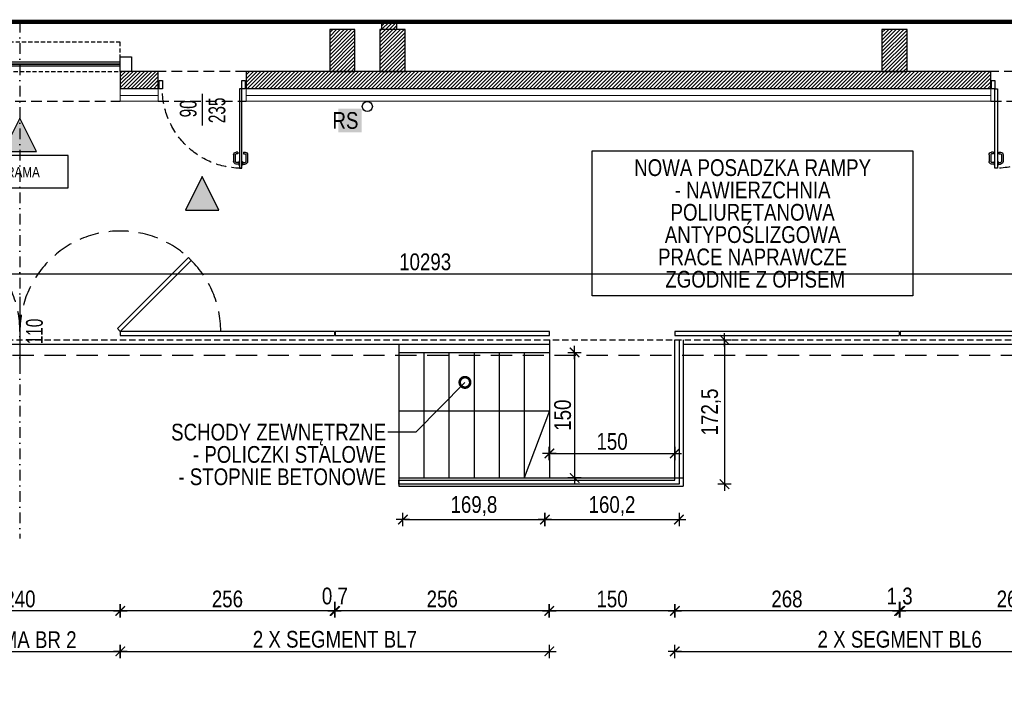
# Model space of a CAD drawing. Header units: millimetres. Extents: x 110792 to 170831, y 17890 to 25890.
# Tile 12 of 44: x 161505 to 162682, y 20649 to 21453. Entities that reach past the tile are written whole.
import ezdxf
from ezdxf import colors
from ezdxf.entities.mleader import LeaderData, LeaderLine
from ezdxf.enums import TextEntityAlignment as Align
from ezdxf.math import Vec2, Vec3

# ---------------------------------------------------------------- set-up
doc = ezdxf.new("R2010")
doc.units = ezdxf.units.MM
for name, pattern in [('DASHDOT', [25.4, 12.7, -6.35, 0, -6.35]), ('DASHED', [0.75, 0.5, -0.25]), ('DASHEDX2', [38.1, 25.4, -12.7]), ('Hidden', [7.14375, 4.7625, -2.38125])]:
    doc.linetypes.add(name, pattern=pattern)
doc.layers.get('DEFPOINTS').update_dxf_attribs({"lineweight": 9})
for name, color, linetype in [('_HSA_HATCH_WYPEŁNIENIA_PRZEGRÓD', 205, 'Continuous'), ('_HSA_OPIS', 43, 'Continuous'), ('_HSA_OPIS_STOLARKA_WEWNĘTRZNA', 43, 'Continuous'), ('_HSA_OSIE', 30, 'DASHDOT'), ('_HSA_PRZERYWANE', 153, 'DASHEDX2'), ('_HSA_SCHODY', 122, 'Continuous'), ('_HSA_STOLARKA_WEWNĘTRZNA', 132, 'Continuous'), ('_HSA_STOLARKA_ZEWNĘTRZNA', 132, 'Continuous'), ('_HSA_WIDOKOWE', 1, 'Continuous'), ('_HSA_WYM_100', 141, 'Continuous'), ('_HSA_ŚCIANY_CIENKIE', 2, 'Continuous'), ('_HSA_ŚCIANY_DZIAŁOWE', 6, 'Continuous'), ('_HSA_ŚCIANY_KONSTRUKCYJNE', 3, 'Continuous'), ('_HSA_ŚCIANY_MUROWANE', 4, 'Continuous')]:
    doc.layers.add(name, color=color, linetype=linetype)
doc.layers.add('_HSA_IZOLACJA_TERMICZNA', color=2, linetype='Continuous', lineweight=5)
doc.styles.add('Arial', font='Arial.ttf')
doc.styles.add('Arial Narrow_1', font='Arial Narrow.ttf', dxfattribs={"width": 0.8, "height": 200})
doc.styles.add('ARIAL_100', font='Arial.ttf', dxfattribs={"width": 0.8, "height": 20})
doc.linetypes.add('BATTING', pattern='A,0.00254,-2.54,[134,ltypeshp.shx,S=2.54,R=0,X=-2.54,Y=0],-5.08,[134,ltypeshp.shx,S=2.54,R=180,X=2.54,Y=0],-2.54', length=10.16254)
doc.dimstyles.new('WYM_WEWN_100', dxfattribs={"dimtxt": 20, "dimasz": 2, "dimexe": 10, "dimexo": 0, "dimgap": 4, "dimtad": 1, "dimdec": 1, "dimrnd": 0.1, "dimtxsty": 'ARIAL_100', "dimblk": 'Wym-03', "dimcen": 0, "dimdle": 10, "dimse1": 1, "dimse2": 1, "dimclrt": 256, "dimazin": 2, "dimtfac": 1, "dimtdec": 1, "dimtix": 1, "dimtmove": 2, "dimatfit": 0, "dimfxl": 1, "dimtolj": 1, "dimtzin": 0, "dimarcsym": 0})

# ---------------------------------------------------------------- blocks, each defined once
blk = doc.blocks.new('A$C181A6C00')
blk.add_hatch(color=256).paths.add_polyline_path([(50, -25), (0, 0), (50, 25)])
blk.add_lwpolyline([(50, -25), (0, 0), (50, 25), (50, -25)])
blk = doc.blocks.new('*U14')
for p, q in [((90.175, 78.86), (90.175, 87)), ((92.175, 78.86), (92.175, 87)), ((96.275, 90), (93.175, 90)), ((96.275, 88), (93.175, 88)), ((96.275, 91.25), (97.075, 91.25)), ((96.275, 86.75), (96.275, 91.25)), ((97.075, 86.75), (96.275, 86.75)), ((100.8, 91.25), (100, 91.25)), ((100, 86.75), (100.8, 86.75)), ((100.8, 86.75), (100.8, 91.25)), ((100.8, 90), (103.9, 90)), ((100.8, 88), (103.9, 88)), ((104.9, 78.86), (104.9, 87)), ((106.9, 78.86), (106.9, 87)), ((95.275, 77.86), (93.175, 77.86)), ((95.275, 75.86), (93.175, 75.86)), ((95.275, 75.86), (95.275, 77.86)), ((101.8, 75.86), (101.8, 77.86)), ((101.8, 77.86), (103.9, 77.86)), ((101.8, 75.86), (103.9, 75.86))]:
    blk.add_line(p, q)
for points in [[(100, 0), (97.075, 0), (97.075, 95), (100, 95)], [(1, 0), (1, -10), (5, -10), (5, 0)], [(100, 0), (100, -10), (104, -10), (104, 0)]]:
    blk.add_lwpolyline(points, close=True)
for points in [[(0, 0), (0, -10)], [(105, 0), (105, -10)]]:
    blk.add_lwpolyline(points)
at = {"linetype": 'DASHED', "ltscale": 25}
blk.add_arc((100, 0), 95, 90, 180, dxfattribs=at)
for centre, radius, start, end in [((93.175, 87), 3, 90, 180), ((93.175, 87), 1, 90, 180), ((103.9, 87), 3, 0, 90), ((103.9, 87), 1, 0, 90), ((93.175, 78.86), 3, 180, 270), ((93.175, 78.86), 1, 180, 270), ((103.9, 78.86), 3, 270, 0), ((103.9, 78.86), 1, 270, 0)]:
    blk.add_arc(centre, radius, start, end)
blk = doc.blocks.new('*U13')
for p, q in [((-1.9, 78.86), (-1.9, 87)), ((0.1, 78.86), (0.1, 87)), ((4.2, 90), (1.1, 90)), ((4.2, 88), (1.1, 88)), ((4.2, 91.25), (5, 91.25)), ((4.2, 86.75), (4.2, 91.25)), ((5, 86.75), (4.2, 86.75)), ((8.725, 91.25), (7.925, 91.25)), ((7.925, 86.75), (8.725, 86.75)), ((8.725, 86.75), (8.725, 91.25)), ((8.725, 90), (11.825, 90)), ((8.725, 88), (11.825, 88)), ((12.825, 78.86), (12.825, 87)), ((14.825, 78.86), (14.825, 87)), ((3.2, 77.86), (1.1, 77.86)), ((3.2, 75.86), (1.1, 75.86)), ((3.2, 75.86), (3.2, 77.86)), ((9.725, 75.86), (9.725, 77.86)), ((9.725, 77.86), (11.825, 77.86)), ((9.725, 75.86), (11.825, 75.86))]:
    blk.add_line(p, q)
for points in [[(5, 0), (7.925, 0), (7.925, 95), (5, 95)], [(1, 0), (1, -10), (5, -10), (5, 0)], [(100, 0), (100, -10), (104, -10), (104, 0)]]:
    blk.add_lwpolyline(points, close=True)
for points in [[(0, 0), (0, -10)], [(105, 0), (105, -10)]]:
    blk.add_lwpolyline(points)
at = {"linetype": 'DASHED', "ltscale": 25}
blk.add_arc((5, 0), 95, 0, 90, dxfattribs=at)
for centre, radius, start, end in [((1.1, 87), 3, 90, 180), ((1.1, 87), 1, 90, 180), ((11.825, 87), 3, 0, 90), ((11.825, 87), 1, 0, 90), ((1.1, 78.86), 3, 180, 270), ((1.1, 78.86), 1, 180, 270), ((11.825, 78.86), 3, 270, 0), ((11.825, 78.86), 1, 270, 0)]:
    blk.add_arc(centre, radius, start, end)
blk = doc.blocks.new('A$C88e31ec9')
blk.add_lwpolyline([(-57.6, -38.6), (57.6, -38.6), (57.6, 0), (-57.6, 0)], close=True)
at = {"style": 'Arial', "width": 0.8}
blk.add_text('BRAMA', height=12.5, dxfattribs=at).set_placement((-1, -26.2), align=Align.CENTER)
blk = doc.blocks.new('Wym-03')
for p, q in [((-4, 0), (4, 0)), ((0, 4), (0, -4))]:
    blk.add_line(p, q)
blk.add_lwpolyline([(-2.83, -2.83, 0.8, 0.8, 0), (2.83, 2.83, 0.05, 0.05, 0)], format="xyseb")
blk = doc.blocks.new('*D74')
at = {"layer": '_HSA_WYM_100', "color": 0, "lineweight": -2, "transparency": 16777216}
blk.add_line((162823.1, 20746.6), (162559.1, 20746.6), dxfattribs=at)
at = {"layer": 'DEFPOINTS', "color": 0, "transparency": 16777216}
for p in [(162557.1, 21075.5), (162825.1, 21075.5), (162557.1, 20746.6)]:
    blk.add_point(p, dxfattribs=at)
at = {"layer": '_HSA_WYM_100', "color": 0, "lineweight": -2, "transparency": 16777216, "xscale": 2, "yscale": 2, "zscale": 2, "rotation": 180}
blk.add_blockref('Wym-03', (162557.1, 20746.6), dxfattribs=at)
at = {"layer": '_HSA_WYM_100', "color": 0, "lineweight": -2, "transparency": 16777216, "xscale": 2, "yscale": 2, "zscale": 2}
blk.add_blockref('Wym-03', (162825.1, 20746.6), dxfattribs=at)
at = {"layer": '_HSA_WYM_100', "transparency": 16777216, "insert": (162691.1, 20760.8), "char_height": 20, "attachment_point": 5, "style": 'ARIAL_100'}
blk.add_mtext('\\A1;268', dxfattribs=at)
blk = doc.blocks.new('*D75')
at = {"layer": '_HSA_WYM_100', "color": 0, "lineweight": -2, "transparency": 16777216}
for p, q in [((162553.8, 20746.6), (162551.8, 20746.6)), ((162557.1, 20746.6), (162555.8, 20746.6)), ((162559.1, 20746.6), (162561.1, 20746.6))]:
    blk.add_line(p, q, dxfattribs=at)
at = {"layer": 'DEFPOINTS', "color": 0, "transparency": 16777216}
for p in [(162555.8, 21075.5), (162557.1, 21075.5), (162555.8, 20746.6)]:
    blk.add_point(p, dxfattribs=at)
at = {"layer": '_HSA_WYM_100', "color": 0, "lineweight": -2, "transparency": 16777216, "xscale": 2, "yscale": 2, "zscale": 2}
blk.add_blockref('Wym-03', (162555.8, 20746.6), dxfattribs=at)
at = {"layer": '_HSA_WYM_100', "color": 0, "lineweight": -2, "transparency": 16777216, "xscale": 2, "yscale": 2, "zscale": 2, "rotation": 180}
blk.add_blockref('Wym-03', (162557.1, 20746.6), dxfattribs=at)
at = {"layer": '_HSA_WYM_100', "transparency": 16777216, "insert": (162556.5, 20762.6), "char_height": 20, "attachment_point": 5, "style": 'ARIAL_100'}
blk.add_mtext('\\A1;1,3', dxfattribs=at)
blk = doc.blocks.new('*D76')
at = {"layer": '_HSA_WYM_100', "color": 0, "lineweight": -2, "transparency": 16777216}
blk.add_line((162553.8, 20746.6), (162289.8, 20746.6), dxfattribs=at)
at = {"layer": 'DEFPOINTS', "color": 0, "transparency": 16777216}
for p in [(162287.8, 21075.5), (162555.8, 21075.5), (162287.8, 20746.6)]:
    blk.add_point(p, dxfattribs=at)
at = {"layer": '_HSA_WYM_100', "color": 0, "lineweight": -2, "transparency": 16777216, "xscale": 2, "yscale": 2, "zscale": 2, "rotation": 180}
blk.add_blockref('Wym-03', (162287.8, 20746.6), dxfattribs=at)
at = {"layer": '_HSA_WYM_100', "color": 0, "lineweight": -2, "transparency": 16777216, "xscale": 2, "yscale": 2, "zscale": 2}
blk.add_blockref('Wym-03', (162555.8, 20746.6), dxfattribs=at)
at = {"layer": '_HSA_WYM_100', "transparency": 16777216, "insert": (162421.8, 20760.8), "char_height": 20, "attachment_point": 5, "style": 'ARIAL_100'}
blk.add_mtext('\\A1;268', dxfattribs=at)
blk = doc.blocks.new('*D77')
at = {"layer": '_HSA_WYM_100', "color": 0, "lineweight": -2, "transparency": 16777216}
blk.add_line((162285.8, 20746.6), (162139.8, 20746.6), dxfattribs=at)
at = {"layer": 'DEFPOINTS', "color": 0, "transparency": 16777216}
for p in [(162137.8, 21075.5), (162287.8, 21075.5), (162137.8, 20746.6)]:
    blk.add_point(p, dxfattribs=at)
at = {"layer": '_HSA_WYM_100', "color": 0, "lineweight": -2, "transparency": 16777216, "xscale": 2, "yscale": 2, "zscale": 2, "rotation": 180}
blk.add_blockref('Wym-03', (162137.8, 20746.6), dxfattribs=at)
at = {"layer": '_HSA_WYM_100', "color": 0, "lineweight": -2, "transparency": 16777216, "xscale": 2, "yscale": 2, "zscale": 2}
blk.add_blockref('Wym-03', (162287.8, 20746.6), dxfattribs=at)
at = {"layer": '_HSA_WYM_100', "transparency": 16777216, "insert": (162212.8, 20760.8), "char_height": 20, "attachment_point": 5, "style": 'ARIAL_100'}
blk.add_mtext('\\A1;150', dxfattribs=at)
blk = doc.blocks.new('*D78')
at = {"layer": '_HSA_WYM_100', "color": 0, "lineweight": -2, "transparency": 16777216}
blk.add_line((162135.8, 20746.6), (161883.8, 20746.6), dxfattribs=at)
at = {"layer": 'DEFPOINTS', "color": 0, "transparency": 16777216}
for p in [(161881.8, 21075.5), (162137.8, 21075.5), (161881.8, 20746.6)]:
    blk.add_point(p, dxfattribs=at)
at = {"layer": '_HSA_WYM_100', "color": 0, "lineweight": -2, "transparency": 16777216, "xscale": 2, "yscale": 2, "zscale": 2, "rotation": 180}
blk.add_blockref('Wym-03', (161881.8, 20746.6), dxfattribs=at)
at = {"layer": '_HSA_WYM_100', "color": 0, "lineweight": -2, "transparency": 16777216, "xscale": 2, "yscale": 2, "zscale": 2}
blk.add_blockref('Wym-03', (162137.8, 20746.6), dxfattribs=at)
at = {"layer": '_HSA_WYM_100', "transparency": 16777216, "insert": (162009.8, 20760.8), "char_height": 20, "attachment_point": 5, "style": 'ARIAL_100'}
blk.add_mtext('\\A1;256', dxfattribs=at)
blk = doc.blocks.new('*D79')
at = {"layer": '_HSA_WYM_100', "color": 0, "lineweight": -2, "transparency": 16777216}
for p, q in [((161879.1, 20746.6), (161877.1, 20746.6)), ((161881.8, 20746.6), (161881.1, 20746.6)), ((161883.8, 20746.6), (161885.8, 20746.6))]:
    blk.add_line(p, q, dxfattribs=at)
at = {"layer": 'DEFPOINTS', "color": 0, "transparency": 16777216}
for p in [(161881.1, 21075.5), (161881.8, 21075.5), (161881.1, 20746.6)]:
    blk.add_point(p, dxfattribs=at)
at = {"layer": '_HSA_WYM_100', "color": 0, "lineweight": -2, "transparency": 16777216, "xscale": 2, "yscale": 2, "zscale": 2}
blk.add_blockref('Wym-03', (161881.1, 20746.6), dxfattribs=at)
at = {"layer": '_HSA_WYM_100', "color": 0, "lineweight": -2, "transparency": 16777216, "xscale": 2, "yscale": 2, "zscale": 2, "rotation": 180}
blk.add_blockref('Wym-03', (161881.8, 20746.6), dxfattribs=at)
at = {"layer": '_HSA_WYM_100', "transparency": 16777216, "insert": (161881.5, 20762.6), "char_height": 20, "attachment_point": 5, "style": 'ARIAL_100'}
blk.add_mtext('\\A1;0,7', dxfattribs=at)
blk = doc.blocks.new('*D80')
at = {"layer": '_HSA_WYM_100', "color": 0, "lineweight": -2, "transparency": 16777216}
blk.add_line((161879.1, 20746.6), (161627.1, 20746.6), dxfattribs=at)
at = {"layer": 'DEFPOINTS', "color": 0, "transparency": 16777216}
for p in [(161625.1, 21075.5), (161881.1, 21075.5), (161625.1, 20746.6)]:
    blk.add_point(p, dxfattribs=at)
at = {"layer": '_HSA_WYM_100', "color": 0, "lineweight": -2, "transparency": 16777216, "xscale": 2, "yscale": 2, "zscale": 2, "rotation": 180}
blk.add_blockref('Wym-03', (161625.1, 20746.6), dxfattribs=at)
at = {"layer": '_HSA_WYM_100', "color": 0, "lineweight": -2, "transparency": 16777216, "xscale": 2, "yscale": 2, "zscale": 2}
blk.add_blockref('Wym-03', (161881.1, 20746.6), dxfattribs=at)
at = {"layer": '_HSA_WYM_100', "transparency": 16777216, "insert": (161753.1, 20760.8), "char_height": 20, "attachment_point": 5, "style": 'ARIAL_100'}
blk.add_mtext('\\A1;256', dxfattribs=at)
blk = doc.blocks.new('*D81')
at = {"layer": '_HSA_WYM_100', "color": 0, "lineweight": -2, "transparency": 16777216}
blk.add_line((161623.1, 20746.6), (161387.1, 20746.6), dxfattribs=at)
at = {"layer": 'DEFPOINTS', "color": 0, "transparency": 16777216}
for p in [(161385.1, 21075.5), (161625.1, 21075.5), (161385.1, 20746.6)]:
    blk.add_point(p, dxfattribs=at)
at = {"layer": '_HSA_WYM_100', "color": 0, "lineweight": -2, "transparency": 16777216, "xscale": 2, "yscale": 2, "zscale": 2, "rotation": 180}
blk.add_blockref('Wym-03', (161385.1, 20746.6), dxfattribs=at)
at = {"layer": '_HSA_WYM_100', "color": 0, "lineweight": -2, "transparency": 16777216, "xscale": 2, "yscale": 2, "zscale": 2}
blk.add_blockref('Wym-03', (161625.1, 20746.6), dxfattribs=at)
at = {"layer": '_HSA_WYM_100', "transparency": 16777216, "insert": (161505.1, 20760.8), "char_height": 20, "attachment_point": 5, "style": 'ARIAL_100'}
blk.add_mtext('\\A1;240', dxfattribs=at)
blk = doc.blocks.new('_DotSmall')
at = {"color": 0, "linetype": 'ByBlock', "const_width": 0.5}
blk.add_lwpolyline([(-0.0625, 0, 1), (0.0625, 0, 1)], format="xyb", close=True, dxfattribs=at)
blk = doc.blocks.new('*D116')
at = {"layer": '_HSA_WYM_100', "color": 0, "lineweight": -2, "transparency": 16777216}
blk.add_line((161964.8, 20855.8), (162130.6, 20855.8), dxfattribs=at)
at = {"layer": 'DEFPOINTS', "color": 0, "transparency": 16777216}
for p in [(161962.8, 20898), (162132.6, 20898), (162132.6, 20855.8)]:
    blk.add_point(p, dxfattribs=at)
at = {"layer": '_HSA_WYM_100', "color": 0, "lineweight": -2, "transparency": 16777216, "xscale": 2, "yscale": 2, "zscale": 2, "rotation": 180}
blk.add_blockref('Wym-03', (161962.8, 20855.8), dxfattribs=at)
at = {"layer": '_HSA_WYM_100', "color": 0, "lineweight": -2, "transparency": 16777216, "xscale": 2, "yscale": 2, "zscale": 2}
blk.add_blockref('Wym-03', (162132.6, 20855.8), dxfattribs=at)
at = {"layer": '_HSA_WYM_100', "transparency": 16777216, "insert": (162047.7, 20871.9), "char_height": 20, "attachment_point": 5, "style": 'ARIAL_100'}
blk.add_mtext('\\A1;169,8', dxfattribs=at)
blk = doc.blocks.new('*D117')
at = {"layer": '_HSA_WYM_100', "color": 0, "lineweight": -2, "transparency": 16777216}
blk.add_line((162134.6, 20855.8), (162290.8, 20855.8), dxfattribs=at)
at = {"layer": 'DEFPOINTS', "color": 0, "transparency": 16777216}
for p in [(162132.6, 20898), (162292.8, 20898), (162292.8, 20855.8)]:
    blk.add_point(p, dxfattribs=at)
at = {"layer": '_HSA_WYM_100', "color": 0, "lineweight": -2, "transparency": 16777216, "xscale": 2, "yscale": 2, "zscale": 2, "rotation": 180}
blk.add_blockref('Wym-03', (162132.6, 20855.8), dxfattribs=at)
at = {"layer": '_HSA_WYM_100', "color": 0, "lineweight": -2, "transparency": 16777216, "xscale": 2, "yscale": 2, "zscale": 2}
blk.add_blockref('Wym-03', (162292.8, 20855.8), dxfattribs=at)
at = {"layer": '_HSA_WYM_100', "transparency": 16777216, "insert": (162212.7, 20871.9), "char_height": 20, "attachment_point": 5, "style": 'ARIAL_100'}
blk.add_mtext('\\A1;160,2', dxfattribs=at)
blk = doc.blocks.new('*D118')
at = {"layer": '_HSA_WYM_100', "color": 0, "lineweight": -2, "transparency": 16777216}
blk.add_line((162347.2, 21068.5), (162347.2, 20900), dxfattribs=at)
at = {"layer": 'DEFPOINTS', "color": 0, "transparency": 16777216}
for p in [(162292.8, 21070.5), (162292.8, 20898), (162347.2, 20898)]:
    blk.add_point(p, dxfattribs=at)
at = {"layer": '_HSA_WYM_100', "color": 0, "lineweight": -2, "transparency": 16777216, "xscale": 2, "yscale": 2, "zscale": 2}
for p, rotation in [((162347.2, 21070.5), 90), ((162347.2, 20898), 270)]:
    blk.add_blockref('Wym-03', p, dxfattribs=dict(at, rotation=rotation))
at = {"layer": '_HSA_WYM_100', "transparency": 16777216, "insert": (162331.2, 20984.3), "char_height": 20, "attachment_point": 5, "rotation": 90, "style": 'ARIAL_100'}
blk.add_mtext('\\A1;172,5', dxfattribs=at)
blk = doc.blocks.new('*D124')
at = {"layer": '_HSA_WYM_100', "color": 0, "lineweight": -2, "transparency": 16777216}
blk.add_line((162168, 21053.5), (162168, 20907.5), dxfattribs=at)
at = {"layer": 'DEFPOINTS', "color": 0, "transparency": 16777216}
for p in [(162137.8, 21055.5), (162137.8, 20905.5), (162168, 20905.5)]:
    blk.add_point(p, dxfattribs=at)
at = {"layer": '_HSA_WYM_100', "color": 0, "lineweight": -2, "transparency": 16777216, "xscale": 2, "yscale": 2, "zscale": 2}
for p, rotation in [((162168, 21055.5), 90), ((162168, 20905.5), 270)]:
    blk.add_blockref('Wym-03', p, dxfattribs=dict(at, rotation=rotation))
at = {"layer": '_HSA_WYM_100', "transparency": 16777216, "insert": (162153.8, 20980.5), "char_height": 20, "attachment_point": 5, "rotation": 90, "style": 'ARIAL_100'}
blk.add_mtext('\\A1;150', dxfattribs=at)
blk = doc.blocks.new('*D125')
at = {"layer": '_HSA_WYM_100', "color": 0, "lineweight": -2, "transparency": 16777216}
blk.add_line((162139.8, 20934.8), (162285.8, 20934.8), dxfattribs=at)
at = {"layer": 'DEFPOINTS', "color": 0, "transparency": 16777216}
for p in [(162137.8, 21070.5), (162287.8, 21070.5), (162287.8, 20934.8)]:
    blk.add_point(p, dxfattribs=at)
at = {"layer": '_HSA_WYM_100', "color": 0, "lineweight": -2, "transparency": 16777216, "xscale": 2, "yscale": 2, "zscale": 2, "rotation": 180}
blk.add_blockref('Wym-03', (162137.8, 20934.8), dxfattribs=at)
at = {"layer": '_HSA_WYM_100', "color": 0, "lineweight": -2, "transparency": 16777216, "xscale": 2, "yscale": 2, "zscale": 2}
blk.add_blockref('Wym-03', (162287.8, 20934.8), dxfattribs=at)
at = {"layer": '_HSA_WYM_100', "transparency": 16777216, "insert": (162212.8, 20949), "char_height": 20, "attachment_point": 5, "style": 'ARIAL_100'}
blk.add_mtext('\\A1;150', dxfattribs=at)
blk = doc.blocks.new('*D139')
at = {"layer": '_HSA_WYM_100', "color": 0, "lineweight": -2, "transparency": 16777216}
blk.add_line((156448.3, 21149.4), (166737.3, 21149.4), dxfattribs=at)
at = {"layer": 'DEFPOINTS', "color": 0, "transparency": 16777216}
for p in [(166739.3, 21149.4), (156446.3, 21065.5), (166739.3, 21065.5)]:
    blk.add_point(p, dxfattribs=at)
at = {"layer": '_HSA_WYM_100', "color": 0, "lineweight": -2, "transparency": 16777216, "xscale": 2, "yscale": 2, "zscale": 2, "rotation": 180}
blk.add_blockref('Wym-03', (156446.3, 21149.4), dxfattribs=at)
at = {"layer": '_HSA_WYM_100', "color": 0, "lineweight": -2, "transparency": 16777216, "xscale": 2, "yscale": 2, "zscale": 2}
blk.add_blockref('Wym-03', (166739.3, 21149.4), dxfattribs=at)
at = {"layer": '_HSA_WYM_100', "transparency": 16777216, "insert": (161989.4, 21163.6), "char_height": 20, "attachment_point": 5, "style": 'ARIAL_100'}
blk.add_mtext('\\A1;10293', dxfattribs=at)
blk = doc.blocks.new('*D147')
at = {"layer": '_HSA_OPIS', "color": 0, "lineweight": -2, "transparency": 16777216}
blk.add_line((162289.8, 20698.3), (162823.1, 20698.3), dxfattribs=at)
at = {"layer": 'DEFPOINTS', "color": 0, "transparency": 16777216}
for p in [(162287.8, 21075.5), (162825.1, 21075.5), (162825.1, 20698.3)]:
    blk.add_point(p, dxfattribs=at)
at = {"layer": '_HSA_OPIS', "color": 0, "lineweight": -2, "transparency": 16777216, "xscale": 2, "yscale": 2, "zscale": 2, "rotation": 180}
blk.add_blockref('Wym-03', (162287.8, 20698.3), dxfattribs=at)
at = {"layer": '_HSA_OPIS', "color": 0, "lineweight": -2, "transparency": 16777216, "xscale": 2, "yscale": 2, "zscale": 2}
blk.add_blockref('Wym-03', (162825.1, 20698.3), dxfattribs=at)
at = {"layer": '_HSA_OPIS', "transparency": 16777216, "insert": (162556.5, 20712.6), "char_height": 20, "width": 260.668, "attachment_point": 5, "style": 'ARIAL_100'}
blk.add_mtext('\\A1;2 X SEGMENT BL6', dxfattribs=at)
blk = doc.blocks.new('*D149')
at = {"layer": '_HSA_OPIS', "color": 0, "lineweight": -2, "transparency": 16777216}
blk.add_line((161627.1, 20698.3), (162135.8, 20698.3), dxfattribs=at)
at = {"layer": 'DEFPOINTS', "color": 0, "transparency": 16777216}
for p in [(161625.1, 21075.5), (162137.8, 21075.5), (162137.8, 20698.3)]:
    blk.add_point(p, dxfattribs=at)
at = {"layer": '_HSA_OPIS', "color": 0, "lineweight": -2, "transparency": 16777216, "xscale": 2, "yscale": 2, "zscale": 2, "rotation": 180}
blk.add_blockref('Wym-03', (161625.1, 20698.3), dxfattribs=at)
at = {"layer": '_HSA_OPIS', "color": 0, "lineweight": -2, "transparency": 16777216, "xscale": 2, "yscale": 2, "zscale": 2}
blk.add_blockref('Wym-03', (162137.8, 20698.3), dxfattribs=at)
at = {"layer": '_HSA_OPIS', "transparency": 16777216, "insert": (161881.5, 20712.6), "char_height": 20, "attachment_point": 5, "style": 'ARIAL_100'}
blk.add_mtext('\\A1;2 X SEGMENT BL7', dxfattribs=at)
blk = doc.blocks.new('*D154')
at = {"layer": '_HSA_OPIS', "color": 0, "lineweight": -2, "transparency": 16777216}
blk.add_line((161387.1, 20698.3), (161623.1, 20698.3), dxfattribs=at)
at = {"layer": 'DEFPOINTS', "color": 0, "transparency": 16777216}
for p in [(161385.1, 21075.5), (161625.1, 21075.5), (161625.1, 20698.3)]:
    blk.add_point(p, dxfattribs=at)
at = {"layer": '_HSA_OPIS', "color": 0, "lineweight": -2, "transparency": 16777216, "xscale": 2, "yscale": 2, "zscale": 2, "rotation": 180}
blk.add_blockref('Wym-03', (161385.1, 20698.3), dxfattribs=at)
at = {"layer": '_HSA_OPIS', "color": 0, "lineweight": -2, "transparency": 16777216, "xscale": 2, "yscale": 2, "zscale": 2}
blk.add_blockref('Wym-03', (161625.1, 20698.3), dxfattribs=at)
at = {"layer": '_HSA_OPIS', "transparency": 16777216, "insert": (161505.1, 20712.3), "char_height": 20, "attachment_point": 5, "style": 'ARIAL_100'}
blk.add_mtext('\\A1;BRAMA BR 2', dxfattribs=at)

msp = doc.modelspace()

# ---------------------------------------------------------------- hatches: boundary and pattern name
at = {"layer": '_HSA_HATCH_WYPEŁNIENIA_PRZEGRÓD'}
h = msp.add_hatch(dxfattribs=at)
h.set_pattern_fill('ANSI31', color=256)
h.paths.add_polyline_path([(161905.33, 21441.25), (161875.33, 21441.25), (161875.33, 21391.25), (161905.33, 21391.25)])
h = msp.add_hatch(dxfattribs=at)
h.set_pattern_fill('ANSI31', color=256)
h.paths.add_polyline_path([(161965.33, 21441.25), (161935.33, 21441.25), (161935.33, 21391.25), (161965.33, 21391.25)])
h = msp.add_hatch(dxfattribs=at)
h.set_pattern_fill('ANSI31', color=256)
h.paths.add_polyline_path([(161955.08, 21450.53), (161937.08, 21450.53), (161937.08, 21441.25), (161955.08, 21441.25)])
h = msp.add_hatch(dxfattribs=at)
h.set_pattern_fill('ANSI31', color=256)
h.paths.add_polyline_path([(162565.33, 21441.25), (162535.33, 21441.25), (162535.33, 21391.25), (162565.33, 21391.25)])
h = msp.add_hatch(dxfattribs=at)
h.set_pattern_fill('ANSI31', color=256)
h.paths.add_polyline_path([(161670.33, 21380.53), (161670.33, 21391.25), (161625.08, 21391.25), (161625.08, 21370.53), (161670.33, 21370.53)])
h = msp.add_hatch(dxfattribs=at)
h.set_pattern_fill('ANSI31', color=256)
h.paths.add_polyline_path([(162665.33, 21380.53), (162665.33, 21391.25), (161775.33, 21391.25), (161775.33, 21370.53), (162665.33, 21370.53)])

# ---------------------------------------------------------------- linework, layer by layer
at = {"layer": '_HSA_IZOLACJA_TERMICZNA'}
for p, q in [((161625.08, 21370.53), (161625.08, 21355.53)), ((161670.33, 21355.53), (161670.33, 21370.53)), ((161775.33, 21355.53), (161775.33, 21370.53)), ((162665.33, 21355.53), (162665.33, 21370.53)), ((161625.08, 21355.53), (161670.33, 21355.53)), ((161775.33, 21355.53), (162665.33, 21355.53))]:
    msp.add_line(p, q, dxfattribs=at)
at = {"layer": '_HSA_IZOLACJA_TERMICZNA', "color": 8, "linetype": 'BATTING', "ltscale": 0.6}
for p, q in [((161625.08, 21362.53), (161670.33, 21362.53)), ((161775.33, 21362.53), (162665.33, 21362.53))]:
    msp.add_line(p, q, dxfattribs=at)
at = {"layer": '_HSA_OPIS_STOLARKA_WEWNĘTRZNA'}
for p, q in [((161722.83, 21364.4), (161722.83, 21326.66)), ((161505.08, 21121.9), (161505.08, 21039.16))]:
    msp.add_line(p, q, dxfattribs=at)
at = {"layer": '_HSA_OSIE'}
msp.add_lwpolyline([(161505.08, 21450.53), (161505.08, 20833.19)], dxfattribs=at)
at = {"layer": '_HSA_PRZERYWANE', "ltscale": 0.5}
for p, q in [((161775.33, 21391.25), (161670.33, 21391.25)), ((162770.33, 21391.25), (162665.33, 21391.25)), ((161385.08, 21355.53), (161625.08, 21355.53)), ((161670.33, 21355.53), (161775.33, 21355.53)), ((162665.33, 21355.53), (162770.33, 21355.53))]:
    msp.add_line(p, q, dxfattribs=at)
at = {"layer": '_HSA_PRZERYWANE', "ltscale": 0.5, "const_width": 5}
msp.add_lwpolyline([(156381.33, 21450.53), (166834.33, 21450.53), (166834.33, 20717.53), (166689.33, 20717.53)], dxfattribs=at)
at = {"layer": '_HSA_PRZERYWANE'}
msp.add_lwpolyline([(156505.33, 21355.53), (156505.33, 21052.11), (166739.33, 21052.11)], dxfattribs=at)
at = {"layer": '_HSA_SCHODY', "linetype": 'DASHED', "ltscale": 15}
msp.add_line((159295.83, 21070.53), (166614.33, 21070.53), dxfattribs=at)
at = {"layer": '_HSA_SCHODY'}
for p, q in [((159305.83, 21065.53), (162137.83, 21065.53)), ((162297.83, 21065.53), (165040.33, 21065.53)), ((161957.83, 21055.53), (162137.83, 21055.53)), ((161957.83, 20905.53), (162297.83, 20905.53)), ((161957.83, 20895.53), (162297.83, 20895.53))]:
    msp.add_line(p, q, dxfattribs=at)
for points in [[(161957.83, 21065.53), (161957.83, 20895.53)], [(162137.83, 21070.53), (162137.83, 20905.53)], [(162297.83, 21070.53), (162297.83, 20895.53)], [(161987.83, 21055.53), (161987.83, 20905.53)], [(162017.83, 21055.53), (162017.83, 20905.53)], [(162047.83, 21055.53), (162047.83, 20905.53)], [(162077.83, 21055.53), (162077.83, 20905.53)], [(162107.83, 21055.53), (162107.83, 20905.53)], [(161957.83, 20985.53), (162137.83, 20985.53), (162107.83, 20905.53)]]:
    msp.add_lwpolyline(points, dxfattribs=at)
at = {"layer": '_HSA_STOLARKA_ZEWNĘTRZNA', "linetype": 'DASHED', "ltscale": 10}
msp.add_lwpolyline([(161385.08, 21391.25), (161625.08, 21391.25), (161625.08, 21426.22), (161385.08, 21426.22)], close=True, dxfattribs=at)
at = {"layer": '_HSA_STOLARKA_ZEWNĘTRZNA'}
for points in [[(161638.59, 21391.25), (161625.08, 21391.25), (161625.08, 21408.65), (161638.59, 21408.65)], [(161385.08, 21399.95), (161625.08, 21399.95), (161625.08, 21402.17), (161385.08, 21402.17)], [(161385.08, 21397.73), (161625.08, 21397.73), (161625.08, 21399.95), (161385.08, 21399.95)]]:
    msp.add_lwpolyline(points, close=True, dxfattribs=at)
at = {"layer": '_HSA_ŚCIANY_CIENKIE'}
for p, q in [((161881.08, 21080.53), (161881.08, 21075.53)), ((161881.83, 21080.53), (161881.83, 21075.53)), ((162555.83, 21080.53), (162555.83, 21075.53)), ((162557.08, 21080.53), (162557.08, 21075.53))]:
    msp.add_line(p, q, dxfattribs=at)
for points in [[(161709.93, 21165.38), (161625.08, 21080.53), (161621.54, 21084.06), (161706.4, 21168.92)], [(161957.83, 20898.03), (161957.83, 20903.03), (162287.83, 20903.03), (162287.83, 21070.53), (162292.83, 21070.53), (162292.83, 20898.03)]]:
    msp.add_lwpolyline(points, close=True, dxfattribs=at)
for points in [[(161881.08, 21080.53), (161625.08, 21080.53), (161625.08, 21075.53), (161881.08, 21075.53)], [(161881.83, 21075.53), (162137.83, 21075.53), (162137.83, 21080.53), (161881.83, 21080.53)], [(162555.83, 21080.53), (162287.83, 21080.53), (162287.83, 21075.53), (162555.83, 21075.53)], [(162557.08, 21075.53), (162825.08, 21075.53), (162825.08, 21080.53), (162557.08, 21080.53)]]:
    msp.add_lwpolyline(points, dxfattribs=at)
msp.add_circle((161920.33, 21349.35), 6, dxfattribs=at)
at = {"layer": '_HSA_ŚCIANY_CIENKIE', "linetype": 'Hidden', "ltscale": 5}
for centre in [(161385.08, 21080.53), (161625.08, 21080.53)]:
    msp.add_arc(centre, 120, 0, 180, dxfattribs=at)
at = {"layer": '_HSA_ŚCIANY_DZIAŁOWE'}
for p, q in [((161937.08, 21450.53), (161937.08, 21441.25)), ((161955.08, 21450.53), (161955.08, 21441.25))]:
    msp.add_line(p, q, dxfattribs=at)
at = {"layer": '_HSA_ŚCIANY_KONSTRUKCYJNE'}
for points in [[(161875.33, 21391.25), (161905.33, 21391.25), (161905.33, 21441.25), (161875.33, 21441.25)], [(161935.33, 21391.25), (161965.33, 21391.25), (161965.33, 21441.25), (161935.33, 21441.25)], [(162535.33, 21391.25), (162565.33, 21391.25), (162565.33, 21441.25), (162535.33, 21441.25)]]:
    msp.add_lwpolyline(points, close=True, dxfattribs=at)
at = {"layer": '_HSA_ŚCIANY_MUROWANE', "ltscale": 0.07}
for p, q in [((161625.08, 21391.25), (161625.08, 21370.53)), ((161670.33, 21391.25), (161625.08, 21391.25)), ((161670.33, 21370.53), (161670.33, 21391.25)), ((162665.33, 21391.25), (161775.33, 21391.25)), ((161775.33, 21391.25), (161775.33, 21370.53)), ((162665.33, 21370.53), (162665.33, 21391.25)), ((161670.33, 21370.53), (161625.08, 21370.53)), ((162665.33, 21370.53), (161775.33, 21370.53))]:
    msp.add_line(p, q, dxfattribs=at)

# ---------------------------------------------------------------- block references
at = {"layer": '_HSA_OPIS'}
msp.add_blockref('A$C88e31ec9', (161505.08, 21290.9), dxfattribs=at)
at = {"layer": '_HSA_STOLARKA_WEWNĘTRZNA', "xscale": -1, "rotation": 180}
for name, p in [('*U14', (161670.33, 21370.53)), ('*U13', (162665.33, 21370.53))]:
    msp.add_blockref(name, p, dxfattribs=at)
at = {"layer": '_HSA_WIDOKOWE', "xscale": -0.8, "yscale": 0.8, "zscale": 0.8, "rotation": 90}
for p in [(161505.08, 21335.53), (161722.83, 21265.53)]:
    msp.add_blockref('A$C181A6C00', p, dxfattribs=at)

# ---------------------------------------------------------------- texts
at = {"layer": '_HSA_OPIS', "insert": (161909.67, 21342.63), "char_height": 20, "attachment_point": 3, "style": 'ARIAL_100', "bg_fill": 1, "box_fill_scale": 1.2, "bg_fill_color": 256, "bg_fill_true_color": 16777214, "bg_fill_transparency": 0}
msp.add_mtext_dynamic_manual_height_columns('RS', width=20, gutter_width=15, heights=[0], dxfattribs=at)
at = {"layer": '_HSA_OPIS', "insert": (162199.07, 21286.28), "char_height": 20, "attachment_point": 1, "line_spacing_factor": 0.8, "style": 'ARIAL_100', "bg_fill": 16, "box_fill_scale": 1.5, "bg_fill_color": 256, "bg_fill_transparency": 0}
msp.add_mtext_dynamic_manual_height_columns('\\pxqc;NOWA POSADZKA RAMPY \\P- NAWIERZCHNIA POLIURETANOWA ANTYPOŚLIZGOWA\\PPRACE NAPRAWCZE\\P ZGODNIE Z OPISEM', width=363.3589, gutter_width=12.5, heights=[0], dxfattribs=at)
at = {"layer": '_HSA_OPIS_STOLARKA_WEWNĘTRZNA', "char_height": 20, "attachment_point": 1, "rotation": 90, "style": 'Arial Narrow_1'}
for s, insert, width in [('235', (161730.6, 21329.42), 38.481), ('90', (161696.21, 21336.37), 38.481), ('\\pxqc;110', (161512.38, 21039.16), 82.7396)]:
    msp.add_mtext(s, dxfattribs=dict(at, insert=insert, width=width))

# ---------------------------------------------------------------- dimensions: what is measured, and where the dimension line sits
at = {"layer": '_HSA_OPIS'}
for p1, p2, text, picture, middle in [((161385.08, 21075.53), (161625.08, 21075.53), 'BRAMA BR 2', '*D154', (161505.08, 20712.31)), ((161625.08, 21075.53), (162137.83, 21075.53), '2 X SEGMENT BL7', '*D149', (161881.45, 20712.61)), ((162287.83, 21075.53), (162825.08, 21075.53), '2 X SEGMENT BL6', '*D147', (162556.45, 20712.61))]:
    dim = msp.add_aligned_dim(p1=p1, p2=p2, distance=-377.26, text=text, dimstyle='WYM_WEWN_100', dxfattribs=at)
    dim.commit()
    dim.dimension.update_dxf_attribs({"geometry": picture, "text_midpoint": middle})
at = {"layer": '_HSA_WYM_100'}
dim = msp.add_linear_dim(base=(166739.33, 21149.41), p1=(156446.33, 21065.53), p2=(166739.33, 21065.53), angle=0, dimstyle='WYM_WEWN_100', dxfattribs=at)
dim.commit()
dim.dimension.update_dxf_attribs({"geometry": '*D139', "text_midpoint": (161989.41, 21163.63), "dimtype": 161})
for p1, p2, distance, picture, middle in [((162292.83, 21070.53), (162292.83, 20898.03), 54.42, '*D118', (162331.22, 20984.28)), ((162137.83, 21070.53), (162287.83, 21070.53), -135.72, '*D125', (162212.83, 20949.02)), ((162137.83, 21055.53), (162137.83, 20905.53), 30.15, '*D124', (162153.77, 20980.53)), ((161962.83, 20898.03), (162132.63, 20898.03), -42.18, '*D116', (162047.73, 20871.86))]:
    dim = msp.add_aligned_dim(p1=p1, p2=p2, distance=distance, dimstyle='WYM_WEWN_100', dxfattribs=at)
    dim.commit()
    dim.dimension.update_dxf_attribs({"geometry": picture, "text_midpoint": middle})
for base, p1, p2, picture, middle in [((161385.08, 20746.61), (161625.08, 21075.53), (161385.08, 21075.53), '*D81', (161505.08, 20760.82)), ((161625.08, 20746.61), (161881.08, 21075.53), (161625.08, 21075.53), '*D80', (161753.08, 20760.82)), ((161881.0787, 20746.6113), (161881.8255, 21075.5269), (161881.0787, 21075.5269), '*D79', (161881.4521, 20762.6304)), ((161881.83, 20746.61), (162137.83, 21075.53), (161881.83, 21075.53), '*D78', (162009.83, 20760.82)), ((162137.83, 20746.61), (162287.83, 21075.53), (162137.83, 21075.53), '*D77', (162212.83, 20760.82)), ((162287.83, 20746.61), (162555.83, 21075.53), (162287.83, 21075.53), '*D76', (162421.83, 20760.82)), ((162555.8255, 20746.6113), (162557.0787, 21075.5269), (162555.8255, 21075.5269), '*D75', (162556.4521, 20762.6304)), ((162557.08, 20746.61), (162825.08, 21075.53), (162557.08, 21075.53), '*D74', (162691.08, 20760.82))]:
    dim = msp.add_linear_dim(base=base, p1=p1, p2=p2, dimstyle='WYM_WEWN_100', dxfattribs=at)
    dim.commit()
    dim.dimension.update_dxf_attribs({"geometry": picture, "text_midpoint": middle})
dim = msp.add_linear_dim(base=(162292.83, 20855.85), p1=(162132.63, 20898.03), p2=(162292.83, 20898.03), angle=180, dimstyle='WYM_WEWN_100', dxfattribs=at)
dim.commit()
dim.dimension.update_dxf_attribs({"geometry": '*D117', "text_midpoint": (162212.73, 20871.86)})

# ---------------------------------------------------------------- leaders
at = {"layer": '_HSA_OPIS'}
ml = msp.add_multileader_mtext('Standard', dxfattribs=at)
ml.set_content('SCHODY ZEWNĘTRZNE \\P- POLICZKI STALOWE\\P- STOPNIE BETONOWE', color=256, style='ARIAL_100')
ml.set_leader_properties()
ml.set_arrow_properties(name='DOTSMALL')
ml.build(insert=Vec2(0, 0))
ml.multileader.update_dxf_attribs({"dogleg_length": 10, "arrow_head_size": 25})
ctx = ml.context
ctx.base_point, ctx.char_height, ctx.arrow_head_size, ctx.plane_origin = Vec3(161685.95, 20960.09), 20, 25, Vec3(162389.59, 22007.45)
ctx.text_align_type = 2
notes = []
notes.append((ctx, [(1, (1, 1, 0), (161978.17, 20960.09), (-1, 0), 33.37, [(0, [(162036.97, 21019.7)], 0, [])])]))
ctx.mtext.insert, ctx.mtext.rotation, ctx.mtext.width, ctx.mtext.defined_height, ctx.mtext.alignment, ctx.mtext.line_spacing_factor = Vec3(161942.79, 20970.26), -6.2831853, 329.0821, 173.28, 3, 0.8
for ctx, leaders in notes:
    for number, flags, end, landing, length, lines in leaders:
        leader = LeaderData()
        leader.index, (leader.has_last_leader_line, leader.has_dogleg_vector, leader.attachment_direction) = number, flags
        leader.last_leader_point, leader.dogleg_vector, leader.dogleg_length = Vec3(end), Vec3(landing), length
        for number, points, colour, breaks in lines:
            line = LeaderLine()
            line.index, line.vertices, line.color, line.breaks = number, Vec3.list(points), colors.encode_raw_color(colour), breaks
            leader.lines.append(line)
        ctx.leaders.append(leader)

doc.saveas('drawing.dxf')
